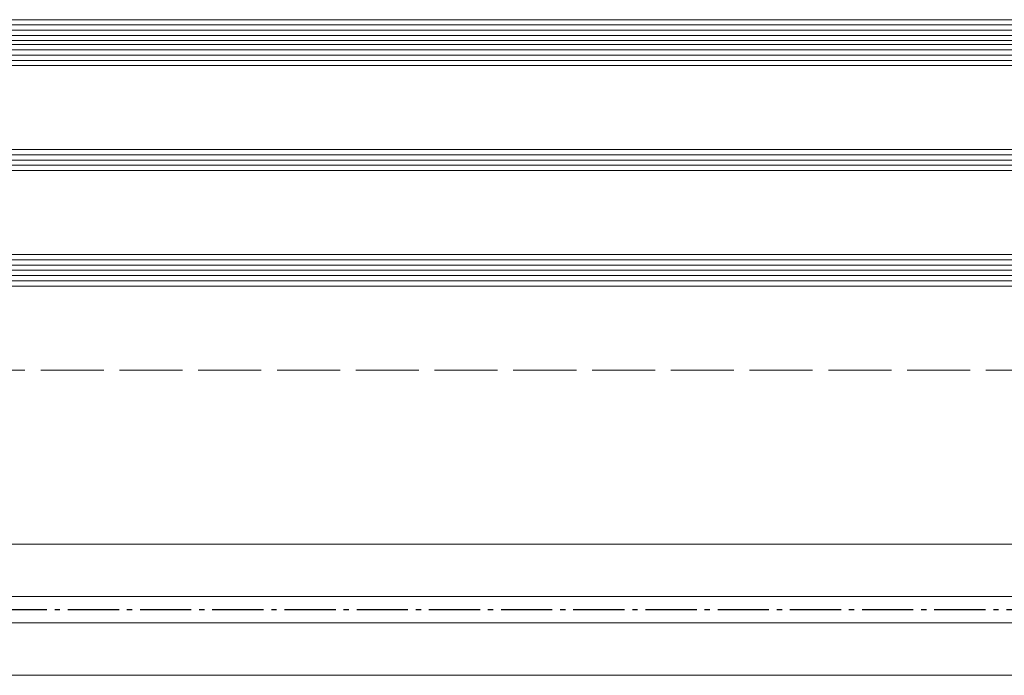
# Model space of a CAD drawing. Header units: inches. Extents: x -96941 to 10978768, y -673 to 1070890.
# Tile 70 of 256: x 56944 to 57131, y 3557 to 3682. Entities that reach past the tile are written whole.
import ezdxf

# ---------------------------------------------------------------- set-up
doc = ezdxf.new("R2010")
doc.units = ezdxf.units.IN
doc.linetypes.add('ACAD_ISO02W100', pattern=[15, 12, -3])
doc.linetypes.add('AM_DIN_G_W050', pattern=[13.75, 9.75, -1.5, 1, -1.5])
for name, color, linetype, lineweight in [('!_A_01_TENKÁ', 8, 'Continuous', 13), ('!_A_03_ČIARKOVANÁ', 41, 'ACAD_ISO02W100', 13), ('_MB_kreskowanie_szklo_0.09', 157, 'Continuous', 9), ('_MB_szklo_0.15', 142, 'Continuous', 15), ('AM_7', 4, 'AM_DIN_G_W050', 25)]:
    doc.layers.add(name, color=color, linetype=linetype, lineweight=lineweight)

# ---------------------------------------------------------------- blocks, each defined once
blk = doc.blocks.new('*U648')
at = {"layer": '_MB_kreskowanie_szklo_0.09'}
for points in [[(0, -1), (928, -1)], [(0, -2), (928, -2)], [(0, -3), (928, -3)], [(0, -4), (928, -4)], [(0, -5), (928, -5)], [(0, -23), (928, -23)], [(0, -24), (928, -24)], [(0, -25), (928, -25)], [(0, -43), (928, -43)], [(0, -44), (928, -44)], [(0, -45), (928, -45)], [(0, -47.76), (928, -47.76)], [(0, -48.76), (928, -48.76)], [(0, -49.76), (928, -49.76)]]:
    blk.add_lwpolyline(points, dxfattribs=at)
at = {"layer": '_MB_szklo_0.15'}
for points in [[(928, 0), (0, 0), (0, -6), (928, -6)], [(928, -22), (0, -22), (0, -26), (928, -26)], [(928, -42), (0, -42), (0, -46), (928, -46)], [(928, -46), (0, -46), (0, -46.76), (928, -46.76)], [(928, -46.76), (0, -46.76), (0, -50.76), (928, -50.76)]]:
    blk.add_lwpolyline(points, dxfattribs=at)

msp = doc.modelspace()

# ---------------------------------------------------------------- linework, layer by layer
at = {"layer": '!_A_01_TENKÁ', "color": 14, "true_color": 0xa30000}
for p, q in [((59671.407, 3582.246), (55814.477, 3582.246)), ((55814.477, 3572.246), (59671.407, 3572.246)), ((59671.407, 3567.246), (55814.477, 3567.246)), ((55814.477, 3557.246), (59671.407, 3557.246))]:
    msp.add_line(p, q, dxfattribs=at)
at = {"layer": '!_A_03_ČIARKOVANÁ', "color": 14, "true_color": 0xa30000}
msp.add_lwpolyline([(55657.735, 3615.404), (71960.735, 3615.404)], dxfattribs=at)
at = {"layer": 'AM_7', "color": 14, "true_color": 0xa30000}
msp.add_line((59671.407, 3569.746), (55790.777, 3569.746), dxfattribs=at)

# ---------------------------------------------------------------- block references
at = {"color": 14, "true_color": 0xa30000, "xscale": -1, "rotation": 180}
msp.add_blockref('*U648', (56793.735, 3631.444), dxfattribs=at)

doc.saveas('drawing.dxf')
